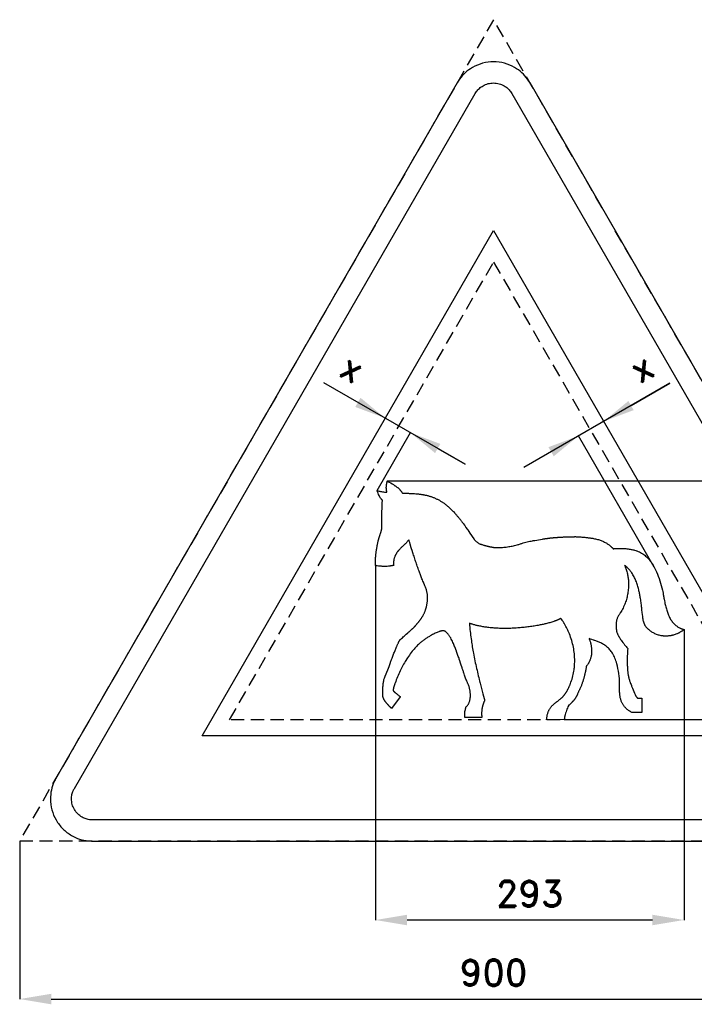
# Model space of a CAD drawing. Header units: millimetres. Extents: x -29 to 951, y -155 to 779.
# Tile 1 of 2: x -29 to 611, y -155 to 779. Entities that reach past the tile are written whole.
import ezdxf

# ---------------------------------------------------------------- set-up
doc = ezdxf.new("R2010")
doc.units = ezdxf.units.MM
doc.header["$LTSCALE"] = 5
doc.linetypes.add('ČÁRKOVANÁX2', pattern=[1.5, 1, -0.5])
doc.layers.add('Kóty', color=2, linetype='Continuous')
doc.layers.add('Značka', color=7, linetype='Continuous')
doc.styles.get("Standard").update_dxf_attribs({"font": 'romand.shx', "height": 25})
doc.dimstyles.get("Standard").update_dxf_attribs({"dimtxt": 25, "dimasz": 30, "dimexe": 0.18, "dimexo": 0.0625, "dimgap": 12.5, "dimtad": 1, "dimdec": 0, "dimzin": 0, "dimdsep": 46, "dimtxsty": 'Standard', "dimcen": 0.09, "dimadec": 0, "dimazin": 0, "dimtfac": 1, "dimtdec": 0, "dimtofl": 0, "dimtmove": 0, "dimatfit": 3, "dimfxl": 1, "dimtolj": 1, "dimtzin": 0, "dimarcsym": 0})

# ---------------------------------------------------------------- blocks, each defined once
blk = doc.blocks.new('*D0')
at = {"layer": 'Defpoints', "color": 0, "transparency": 16777216}
for p in [(308.59, 261.47), (601.56, 200.77), (308.59, -74.94)]:
    blk.add_point(p, dxfattribs=at)
at = {"layer": 'Kóty', "color": 0, "lineweight": -2, "transparency": 16777216}
for p, q in [((308.59, 261.41), (308.59, -75.12)), ((601.56, 200.71), (601.56, -75.12)), ((571.56, -74.94), (338.59, -74.94))]:
    blk.add_line(p, q, dxfattribs=at)
at = {"layer": 'Kóty', "color": 0, "transparency": 16777216}
for points in [[(338.59, -69.94), (338.59, -79.94), (308.59, -74.94)], [(571.56, -69.94), (571.56, -79.94), (601.56, -74.94)]]:
    blk.add_solid(points, dxfattribs=at)
at = {"layer": 'Kóty', "color": 0, "transparency": 16777216, "insert": (455.07, -49.94), "char_height": 25, "attachment_point": 5}
blk.add_mtext('\\A1;293', dxfattribs=at)
blk = doc.blocks.new('*D1')
at = {"layer": 'Defpoints', "color": 0, "transparency": 16777216}
for p in [(-29.28, 0.06), (870.72, 0.06), (870.72, -149.94)]:
    blk.add_point(p, dxfattribs=at)
at = {"layer": 'Kóty', "color": 0, "lineweight": -2, "transparency": 16777216}
for p, q in [((-29.28, 0), (-29.28, -150.12)), ((870.72, 0), (870.72, -150.12)), ((0.72, -149.94), (840.72, -149.94))]:
    blk.add_line(p, q, dxfattribs=at)
at = {"layer": 'Kóty', "color": 0, "transparency": 16777216}
for points in [[(0.72, -144.94), (0.72, -154.94), (-29.28, -149.94)], [(840.72, -144.94), (840.72, -154.94), (870.72, -149.94)]]:
    blk.add_solid(points, dxfattribs=at)
at = {"layer": 'Kóty', "color": 0, "transparency": 16777216, "insert": (420.72, -124.94), "char_height": 25, "attachment_point": 5}
blk.add_mtext('\\A1;900', dxfattribs=at)
blk = doc.blocks.new('*D2')
at = {"layer": 'Defpoints', "color": 0, "transparency": 16777216}
for p in [(319.89, 341.87), (945.72, 341.87), (487.85, 115.2)]:
    blk.add_point(p, dxfattribs=at)
at = {"layer": 'Kóty', "color": 0, "lineweight": -2, "transparency": 16777216}
for p, q in [((319.96, 341.87), (945.9, 341.87)), ((945.72, 145.2), (945.72, 311.87)), ((487.91, 115.2), (945.9, 115.2))]:
    blk.add_line(p, q, dxfattribs=at)
at = {"layer": 'Kóty', "color": 0, "transparency": 16777216}
for points in [[(940.72, 311.87), (950.72, 311.87), (945.72, 341.87)], [(940.72, 145.2), (950.72, 145.2), (945.72, 115.2)]]:
    blk.add_solid(points, dxfattribs=at)
at = {"layer": 'Kóty', "color": 0, "transparency": 16777216, "insert": (920.72, 228.53), "char_height": 25, "attachment_point": 5, "rotation": 90}
blk.add_mtext('\\A1;227', dxfattribs=at)

msp = doc.modelspace()

# ---------------------------------------------------------------- linework, layer by layer
at = {"layer": 'Kóty'}
for p, q in [((393.66, 357.55), (259.5, 435)), ((588.11, 434.56), (449.39, 354.47)), ((551.27, 413.29), (588.11, 434.56)), ((310.06, 332.76), (341.79, 387.7)), ((573.19, 260.04), (501.26, 384.62)), ((367.68, 372.55), (393.66, 357.55))]:
    msp.add_line(p, q, dxfattribs=at)
for points in [[(294.4, 420.63), (289.4, 411.97), (317.88, 401.3)], [(548.77, 417.62), (553.77, 408.96), (525.29, 398.29)], [(370.18, 376.88), (365.18, 368.22), (341.7, 387.55)], [(472.87, 373.8), (477.87, 365.14), (501.35, 384.47)]]:
    msp.add_solid(points, dxfattribs=at)
at = {"layer": 'Značka', "color": 6, "linetype": 'ČÁRKOVANÁX2', "ltscale": 2.5}
for points in [[(870.72, 0.06), (420.72, 779.48), (-29.28, 0.06)], [(169.9, 115), (420.72, 549.42), (671.53, 115)]]:
    msp.add_lwpolyline(points, close=True, dxfattribs=at)
at = {"layer": 'Značka', "color": 5}
for points in [[(836.08, 60), (455.36, 719.42), (454.24, 721.19, 0.010748), (453.08, 722.93, 0.055773), (447.54, 729.17, 0.055979), (440.72, 734.06, 0.069561), (431.09, 738.14, 0.069791), (420.72, 739.42, 0.069502), (410.36, 738.12, 0.067732), (400.72, 734.06, 0.055944), (393.86, 729.2, 0.061133), (388.36, 722.93, 0.012257), (387.19, 721.2), (386.08, 719.42), (5.36, 60, 0.003576), (4.38, 58.15, 0.010722), (3.46, 56.27, 0.055711), (0.83, 48.35, 0.055985), (0, 40, 0.069591), (1.29, 29.62, 0.069767), (5.36, 20, 0.069481), (11.67, 11.68, 0.067775), (20, 5.36, 0.055964), (27.65, 1.85, 0.061097), (35.82, 0.22, 0.01224), (37.91, 0.07, 0.004081), (40, 0), (801.43, 0, 0.003581)], [(321.52, 165.71), (322.81, 169.37), (322.88, 169.57), (322.95, 169.77), (323.24, 170.58), (323.53, 171.39), (323.9, 172.39), (324.28, 173.4), (324.66, 174.4), (325.05, 175.4), (325.43, 176.4), (325.82, 177.41), (326.16, 178.27), (326.5, 179.13), (326.84, 179.99), (327.18, 180.85), (327.53, 181.7), (327.88, 182.56), (328.23, 183.41), (328.6, 184.26), (328.84, 184.81), (329.08, 185.36), (329.32, 185.91), (329.57, 186.46), (329.82, 187.01), (330.07, 187.55), (330.33, 188.1), (330.6, 188.64), (330.69, 188.84), (330.79, 189.03), (330.89, 189.23), (330.99, 189.43), (331.09, 189.62), (331.19, 189.82), (331.27, 189.97), (331.35, 190.13), (331.37, 190.17), (331.39, 190.21), (331.59, 190.58), (331.78, 190.95), (331.99, 191.13), (332.19, 191.3), (333.18, 192.14), (334.17, 192.99), (334.95, 193.67), (335.72, 194.35), (336.75, 195.26), (337.76, 196.18), (339.12, 197.43), (339.18, 197.49), (339.25, 197.55), (339.52, 197.8), (339.79, 198.05), (340.07, 198.3), (340.34, 198.54), (340.41, 198.6), (340.48, 198.67), (343.03, 200.94), (343.15, 201.05), (343.28, 201.17), (343.78, 201.63), (344.28, 202.09), (344.9, 202.69), (345.5, 203.29), (345.74, 203.54), (345.97, 203.79), (346.2, 204.04), (346.44, 204.29), (346.67, 204.55), (346.89, 204.8), (347.12, 205.06), (347.34, 205.32), (347.54, 205.55), (347.74, 205.78), (347.94, 206.01), (348.13, 206.24), (348.32, 206.47), (348.52, 206.7), (348.71, 206.94), (348.9, 207.17), (349.15, 207.48), (349.4, 207.79), (349.64, 208.11), (349.89, 208.42), (350.13, 208.73), (350.37, 209.05), (350.6, 209.37), (350.84, 209.69), (351.08, 210.02), (351.31, 210.34), (351.54, 210.67), (351.77, 211), (352, 211.33), (352.22, 211.66), (352.45, 212), (352.67, 212.33), (352.92, 212.72), (353.17, 213.11), (353.42, 213.5), (353.66, 213.89), (353.89, 214.29), (354.12, 214.69), (354.34, 215.1), (354.55, 215.51), (354.8, 216), (355.04, 216.5), (355.26, 217), (355.47, 217.51), (355.68, 218.03), (355.87, 218.55), (356.05, 219.07), (356.23, 219.59), (356.38, 220.08), (356.52, 220.56), (356.66, 221.05), (356.79, 221.54), (356.91, 222.03), (357.03, 222.52), (357.14, 223.02), (357.24, 223.51), (357.37, 224.17), (357.48, 224.83), (357.59, 225.49), (357.68, 226.16), (357.77, 226.82), (357.84, 227.49), (357.89, 228.16), (357.94, 228.83), (357.98, 229.49), (358.01, 230.16), (358.03, 230.83), (358.03, 231.5), (358.01, 232.16), (357.98, 232.83), (357.92, 233.49), (357.85, 234.16), (357.74, 234.89), (357.62, 235.62), (357.46, 236.34), (357.29, 237.06), (357.09, 237.78), (356.88, 238.49), (356.65, 239.2), (356.41, 239.9), (355.99, 241.04), (355.56, 242.17), (355.2, 243.08), (354.82, 243.97), (354.72, 244.19), (354.62, 244.42), (354.53, 244.64), (354.43, 244.86), (354.04, 245.75), (353.66, 246.64), (353.18, 247.76), (352.72, 248.88), (352.35, 249.79), (351.99, 250.7), (351.64, 251.61), (351.29, 252.53), (350.95, 253.46), (350.62, 254.38), (350.29, 255.3), (349.97, 256.23), (349.56, 257.39), (349.15, 258.55), (348.74, 259.72), (348.33, 260.88), (347.93, 262.04), (347.53, 263.21), (347.13, 264.38), (346.74, 265.54), (346.35, 266.71), (345.97, 267.87), (345.58, 269.04), (345.21, 270.21), (344.83, 271.38), (344.46, 272.55), (344.16, 273.49), (343.86, 274.42), (343.79, 274.66), (343.72, 274.89), (342.62, 278.38), (341.55, 281.86), (341.12, 283.25), (340.7, 284.63), (340.49, 285.32), (340.28, 286.01), (340.05, 285.7), (339.82, 285.39), (339.76, 285.3), (339.69, 285.21), (339.41, 284.85), (339.12, 284.5), (338.75, 284.07), (338.37, 283.65), (337.99, 283.24), (337.59, 282.83), (337.27, 282.51), (336.95, 282.2), (336.86, 282.12), (336.78, 282.04), (334.75, 280.1), (334.65, 280), (334.55, 279.9), (334.14, 279.52), (333.74, 279.13), (333.23, 278.64), (332.73, 278.15), (332.23, 277.64), (331.73, 277.12), (331.24, 276.6), (330.76, 276.06, 0.006607), (330.29, 275.52, 0.00814), (329.84, 274.96, 0.008069), (329.41, 274.39), (328.99, 273.8), (328.62, 273.25, 0.00913), (328.26, 272.69, 0.010117), (327.92, 272.12, 0.009677), (327.61, 271.53, 0.010219), (327.32, 270.93, 0.011696), (327.05, 270.32, 0.011087), (326.81, 269.7), (326.59, 269.07), (326.44, 268.57), (326.3, 268.06), (326.17, 267.55), (326.07, 267.03), (325.98, 266.51), (325.9, 265.99), (325.85, 265.47), (325.81, 264.94), (325.79, 264.68), (325.78, 264.41), (325.77, 264.14), (325.76, 263.87), (325.76, 263.6), (325.77, 263.33), (325.77, 263.06), (325.79, 262.79), (325.79, 262.65), (325.8, 262.51), (325.81, 262.39), (325.82, 262.28), (325.82, 262.25), (325.82, 262.22), (325.87, 261.65), (325.61, 261.59), (325.36, 261.53), (325.28, 261.51), (325.21, 261.49, -0.002944), (324.92, 261.42, -0.002822), (324.63, 261.36, -0.003678), (324.27, 261.28, -0.003598), (323.91, 261.21, -0.003272), (323.54, 261.15, -0.003001), (323.17, 261.09), (322.88, 261.04), (322.59, 261), (322.51, 260.99), (322.44, 260.98), (321.06, 260.81), (319.67, 260.7), (319.58, 260.69), (319.49, 260.69), (319.14, 260.67), (318.8, 260.65), (318.36, 260.64), (317.92, 260.63), (317.49, 260.62), (317.05, 260.62), (316.62, 260.63), (316.18, 260.64), (315.75, 260.65), (315.31, 260.67), (314.88, 260.69), (314.44, 260.72), (314.01, 260.75), (313.57, 260.78), (313.23, 260.82), (312.88, 260.85), (312.79, 260.86), (312.71, 260.87), (311.41, 261.02), (310.12, 261.21), (309.61, 261.29), (309.1, 261.38), (308.84, 261.43), (308.59, 261.47), (308.58, 261.85), (308.57, 262.23), (308.57, 262.33), (308.57, 262.44), (308.56, 262.86), (308.56, 263.28), (308.56, 263.8), (308.56, 264.33), (308.57, 264.85), (308.58, 265.38), (308.59, 265.9), (308.61, 266.43), (308.62, 266.91), (308.65, 267.4), (308.67, 267.88), (308.7, 268.36), (308.73, 268.84), (308.76, 269.33), (308.79, 269.81), (308.83, 270.29), (308.88, 270.89), (308.94, 271.49), (309, 272.08), (309.06, 272.68), (309.13, 273.28), (309.2, 273.87), (309.28, 274.47), (309.36, 275.06), (309.45, 275.66), (309.54, 276.26), (309.63, 276.86), (309.73, 277.46), (309.83, 278.06), (309.93, 278.66), (310.04, 279.25), (310.15, 279.85), (310.28, 280.59), (310.42, 281.33), (310.56, 282.07), (310.72, 282.8), (310.87, 283.54), (311.04, 284.27), (311.21, 285), (311.39, 285.73), (311.47, 286.02), (311.54, 286.3), (311.62, 286.59), (311.7, 286.87), (311.78, 287.15), (311.86, 287.44), (311.95, 287.72), (312.04, 288), (312.12, 288.24), (312.19, 288.47), (312.26, 288.66), (312.32, 288.85), (312.34, 288.89), (312.35, 288.94), (312.68, 289.88), (313.1, 291.07), (313.51, 292.26), (313.53, 292.32), (313.55, 292.38), (313.63, 292.61), (313.7, 292.85), (313.8, 293.14), (313.89, 293.44), (313.97, 293.74), (314.05, 294.03), (314.13, 294.33), (314.21, 294.63), (314.29, 294.97), (314.36, 295.32), (314.42, 295.66), (314.48, 296), (314.53, 296.35), (314.58, 296.69), (314.61, 297.04), (314.64, 297.39, 0.006458), (314.68, 298.06, 0.007503), (314.71, 298.72), (314.71, 299.26), (314.7, 299.79), (314.7, 299.92), (314.7, 300.06), (314.69, 300.19), (314.69, 300.32), (314.67, 300.86), (314.65, 301.39), (314.63, 302.06), (314.61, 302.73), (314.6, 303.25), (314.59, 303.76), (314.59, 304.28), (314.6, 304.8), (314.6, 305.31), (314.61, 305.83), (314.62, 306.24), (314.63, 306.65), (314.63, 306.76), (314.63, 306.86), (314.64, 306.99), (314.64, 307.11), (314.65, 307.62), (314.66, 308.13), (314.66, 308.64), (314.67, 309.15), (314.67, 309.28), (314.68, 309.4), (314.68, 309.53), (314.68, 309.66), (314.69, 310.17), (314.7, 310.67), (314.71, 311.31), (314.72, 311.95), (314.74, 312.59), (314.76, 313.23), (314.77, 313.87), (314.79, 314.51), (314.81, 315.15), (314.83, 315.79), (314.86, 316.43), (314.88, 317.07), (314.9, 317.57), (314.92, 318.06), (314.94, 318.55), (314.96, 319.05), (314.98, 319.54), (315, 320.03), (315.01, 320.43), (315.03, 320.82), (315.03, 320.92), (315.04, 321.02), (315.07, 321.83), (315.11, 322.64), (315.13, 323.04), (315.15, 323.45), (315.05, 323.55), (314.95, 323.64), (314.92, 323.67), (314.89, 323.69), (314.77, 323.81), (314.66, 323.92), (314.55, 324.04), (314.44, 324.15), (314.41, 324.18), (314.39, 324.21), (313.87, 324.83), (313.4, 325.48), (312.96, 326.15), (312.93, 326.2), (312.9, 326.24), (312.79, 326.42), (312.68, 326.61), (312.55, 326.84), (312.42, 327.07), (312.29, 327.3), (312.17, 327.54), (312.07, 327.73), (311.98, 327.92), (311.95, 327.97), (311.93, 328.01), (311.45, 329.03), (311, 330.06), (310.68, 330.86), (310.36, 331.66), (310.24, 331.99), (310.12, 332.32), (310.06, 332.48), (310, 332.65), (310.15, 332.61), (310.3, 332.57), (311.13, 332.37), (311.95, 332.16), (312.68, 331.97), (313.41, 331.79), (314.31, 331.59), (315.21, 331.42), (316.13, 331.29), (317.06, 331.21), (317.79, 331.18), (318.53, 331.18), (318.84, 331.19), (319.15, 331.2), (319.31, 331.21), (319.47, 331.22), (319.43, 331.38), (319.38, 331.53), (319.37, 331.57), (319.36, 331.62), (319.31, 331.79), (319.27, 331.96), (319.21, 332.18), (319.17, 332.4), (319.12, 332.62), (319.09, 332.84), (319.05, 333.06), (319.02, 333.28), (318.99, 333.49), (318.97, 333.7), (318.95, 333.91), (318.93, 334.12), (318.92, 334.33), (318.9, 334.55), (318.9, 334.76), (318.89, 334.97), (318.89, 335.24), (318.89, 335.5), (318.89, 335.77), (318.9, 336.04), (318.91, 336.31), (318.93, 336.58), (318.95, 336.84), (318.98, 337.11), (319, 337.38), (319.04, 337.65), (319.07, 337.93), (319.11, 338.2), (319.15, 338.47), (319.19, 338.74), (319.24, 339.01), (319.29, 339.27), (319.33, 339.48), (319.37, 339.68), (319.41, 339.89), (319.46, 340.09), (319.5, 340.29), (319.55, 340.5), (319.59, 340.66), (319.62, 340.82), (319.63, 340.86), (319.64, 340.9), (319.72, 341.22), (319.81, 341.55), (319.85, 341.71), (319.89, 341.87), (320.12, 341.71), (320.35, 341.54), (321.67, 340.64), (323.01, 339.8), (324.28, 339.02), (325.55, 338.25), (327.1, 337.26), (327.18, 337.21), (327.25, 337.16), (327.56, 336.96), (327.86, 336.75), (328.24, 336.49), (328.61, 336.22), (328.98, 335.94), (329.34, 335.66), (329.7, 335.38), (330.05, 335.08), (330.4, 334.78), (330.74, 334.47), (331.07, 334.15), (331.39, 333.82), (331.63, 333.56), (331.87, 333.3), (332.11, 333.03), (332.33, 332.76), (332.55, 332.48), (332.77, 332.19), (332.93, 331.96), (333.1, 331.73), (333.14, 331.67), (333.17, 331.61), (333.5, 331.11), (333.8, 330.6), (333.94, 330.33), (334.09, 330.06), (335.41, 330.06), (336.73, 330.06), (336.95, 330.05), (337.18, 330.05), (338.07, 330.04), (338.97, 330.02), (340.09, 330, -0.002101), (341.21, 329.96, -0.002319), (342.33, 329.92, -0.002646), (343.44, 329.86, -0.002512), (344.56, 329.79), (345.68, 329.71), (346.77, 329.63, -0.00309), (347.85, 329.54, -0.003547), (348.94, 329.43, -0.003577), (350.02, 329.3, -0.003953), (351.1, 329.16, -0.004611), (352.18, 329.01, -0.004445), (353.26, 328.83, -0.003492), (354.33, 328.64, -0.004548), (355.63, 328.39, -0.006471), (356.93, 328.11, -0.007259), (358.22, 327.8, -0.006919), (359.5, 327.45, -0.007286), (360.77, 327.06, -0.008252), (362.03, 326.64, -0.008001), (363.28, 326.19, -0.006596), (364.51, 325.69, -0.006653), (365.73, 325.17, -0.008295), (366.93, 324.61, -0.008673), (368.11, 324.01, -0.007863), (369.28, 323.38, -0.007718), (370.42, 322.71, -0.00829), (371.55, 322.01, -0.007561), (372.65, 321.27, -0.005561), (373.73, 320.51, -0.006841), (375.1, 319.5, -0.00872), (376.43, 318.44, -0.008956), (377.74, 317.35, -0.007496), (379, 316.21, -0.006922), (380.24, 315.04, -0.007213), (381.44, 313.83, -0.00601), (382.61, 312.6), (383.76, 311.34, -0.004139), (385.46, 309.44, -0.006696), (387.11, 307.5, -0.007148), (388.72, 305.52, -0.005498), (390.27, 303.5, -0.00426), (391.79, 301.46), (393.28, 299.39), (394.45, 297.72), (395.6, 296.04), (395.89, 295.62), (396.17, 295.2), (397.13, 293.77), (398.09, 292.34), (401.94, 286.72), (402.18, 286.39), (402.42, 286.07, 0.03153), (403.48, 284.88, 0.030577), (404.68, 283.82, 0.031639), (405.99, 282.89, 0.034981), (407.41, 282.15), (407.78, 281.99), (408.15, 281.84), (408.3, 281.78), (408.46, 281.73), (408.52, 281.71), (408.59, 281.68), (408.85, 281.59), (409.11, 281.5), (409.37, 281.41), (409.64, 281.33), (409.7, 281.31), (409.77, 281.28), (411.1, 280.88), (411.17, 280.85), (411.25, 280.83), (411.56, 280.74), (411.87, 280.65), (412.26, 280.54), (412.64, 280.43), (413.03, 280.33), (413.42, 280.22), (413.81, 280.12), (414.2, 280.02), (414.63, 279.92), (415.05, 279.81), (415.47, 279.71), (415.9, 279.61), (416.32, 279.52), (416.75, 279.43), (417.18, 279.34), (417.61, 279.26), (417.95, 279.19), (418.29, 279.12), (418.63, 279.06), (418.98, 279), (419.32, 278.94), (419.66, 278.89), (420.01, 278.84), (420.35, 278.79), (420.7, 278.74), (421.05, 278.69), (421.39, 278.65), (421.74, 278.61), (422.09, 278.58), (422.44, 278.55), (422.71, 278.53), (422.99, 278.51), (423.06, 278.51), (423.13, 278.51), (423.36, 278.49), (423.59, 278.49), (424.75, 278.5, 0.003306), (425.9, 278.52, 0.017238), (430.51, 278.79, 0.016646), (435.09, 279.38, 0.01727), (439.63, 280.24, 0.019137), (444.09, 281.42, 0.003764), (445.19, 281.75), (446.29, 282.1), (446.92, 282.3), (447.55, 282.49, -0.007146), (450.09, 283.21, -0.006891), (452.65, 283.86, -0.007143), (455.22, 284.44, -0.007923), (457.81, 284.95), (458.46, 285.07), (459.11, 285.18), (459.54, 285.26), (459.97, 285.33), (461.7, 285.63), (463.43, 285.93), (465.16, 286.22), (466.89, 286.51), (467.32, 286.58), (467.75, 286.65), (468.16, 286.72), (468.58, 286.79), (468.69, 286.81), (468.81, 286.83), (469.29, 286.91), (469.76, 286.98, -0.00165), (470.36, 287.07, -0.001391), (470.95, 287.15, -0.001276), (471.55, 287.24, -0.001441), (472.15, 287.32, -0.001226), (472.74, 287.39, -0.000975), (473.34, 287.46, -0.000834), (473.92, 287.53, -0.001041), (474.51, 287.6, -0.001093), (475.09, 287.67, -0.00099), (475.67, 287.73, -0.001041), (476.25, 287.79, -0.001145), (476.84, 287.85, -0.000938), (477.42, 287.9, -0.000731), (478, 287.96, -0.000884), (478.76, 288.02, -0.001247), (479.52, 288.09, -0.001327), (480.28, 288.15, -0.001124), (481.04, 288.2, -0.001084), (481.8, 288.26, -0.001124), (482.56, 288.31), (483.32, 288.36), (484.08, 288.4), (484.88, 288.45), (485.68, 288.49), (486.48, 288.53), (487.28, 288.57), (488.07, 288.6), (488.87, 288.63), (489.67, 288.66), (490.47, 288.69), (491.09, 288.71), (491.72, 288.73), (492.34, 288.75), (492.97, 288.77), (493.59, 288.78), (494.22, 288.8), (494.72, 288.81), (495.22, 288.82), (495.34, 288.82), (495.47, 288.82), (496.49, 288.84), (497.52, 288.86), (498.04, 288.87), (498.56, 288.88), (499.26, 288.83), (499.96, 288.79), (500.15, 288.78), (500.33, 288.77), (501.09, 288.73), (501.84, 288.68), (502.78, 288.62), (503.72, 288.55), (504.66, 288.48), (505.6, 288.41), (506.53, 288.33), (507.47, 288.25), (508.28, 288.17), (509.09, 288.09), (509.9, 288.01), (510.7, 287.91), (511.51, 287.81), (512.31, 287.7), (513.11, 287.58), (513.92, 287.46), (514.83, 287.31), (515.75, 287.14), (516.66, 286.96), (517.57, 286.76), (518.48, 286.54), (519.38, 286.31), (520.27, 286.05), (521.16, 285.77), (522, 285.49), (522.83, 285.2), (523.65, 284.88), (524.46, 284.54), (525.26, 284.17), (526.04, 283.78), (526.82, 283.36), (527.58, 282.93), (528.15, 282.58), (528.71, 282.22), (529.27, 281.85), (529.81, 281.47), (530.34, 281.07), (530.87, 280.66), (531.38, 280.23), (531.88, 279.79), (532.09, 279.61), (532.3, 279.42), (532.5, 279.23), (532.71, 279.04), (532.91, 278.85), (533.1, 278.65), (533.26, 278.5), (533.42, 278.34), (533.45, 278.3), (533.49, 278.26), (533.89, 277.84), (534.27, 277.42), (534.34, 277.43), (534.41, 277.43), (534.69, 277.45), (534.97, 277.47), (535.33, 277.5), (535.68, 277.52), (536.03, 277.55), (536.38, 277.57), (536.73, 277.59), (537.08, 277.61, -0.002959), (538.42, 277.68, -0.005461), (539.76, 277.72, -0.006368), (541.1, 277.74, -0.005707), (542.44, 277.72, -0.005779), (543.78, 277.68, -0.006516), (545.12, 277.6, -0.006454), (546.46, 277.5, -0.005601), (547.8, 277.36), (548.66, 277.25), (549.52, 277.13), (550.38, 276.99), (551.23, 276.84), (552.09, 276.67), (552.93, 276.47), (553.78, 276.25), (554.61, 276.02), (555.77, 275.66, -0.010637), (556.91, 275.27, -0.011826), (558.04, 274.83), (559.15, 274.33), (560.23, 273.8), (561.29, 273.21), (562.32, 272.57), (563.32, 271.89), (564.25, 271.21), (565.15, 270.48), (566.02, 269.72), (566.85, 268.92), (567.66, 268.09), (568.42, 267.23), (569.15, 266.33), (569.85, 265.42), (570.68, 264.26), (571.46, 263.07), (572.2, 261.86), (572.89, 260.62), (573.55, 259.36), (574.17, 258.08), (574.77, 256.78), (575.34, 255.48), (576.24, 253.37), (577.1, 251.25), (577.9, 249.11), (578.65, 246.94), (579.34, 244.77), (579.96, 242.57), (580.53, 240.36), (581.04, 238.14), (581.35, 236.7), (581.63, 235.26), (581.85, 234.1), (582.07, 232.95), (582.12, 232.66), (582.17, 232.37), (582.22, 232.08), (582.27, 231.79), (582.48, 230.63), (582.69, 229.48), (582.97, 228.03), (583.26, 226.59), (583.48, 225.53), (583.72, 224.48), (583.96, 223.43), (584.23, 222.38), (584.51, 221.33), (584.8, 220.29), (585.12, 219.26), (585.44, 218.23), (585.78, 217.21), (586.14, 216.2), (586.52, 215.2), (586.93, 214.21), (587.37, 213.23), (587.84, 212.27), (588.35, 211.33), (588.89, 210.41), (589.36, 209.65), (589.86, 208.91), (590.38, 208.19), (590.93, 207.49), (591.51, 206.82), (592.12, 206.17), (592.76, 205.56), (593.43, 204.97), (593.94, 204.55), (594.46, 204.15), (594.99, 203.77), (595.54, 203.4), (596.1, 203.06), (596.67, 202.73), (597.25, 202.43), (597.84, 202.14), (598.14, 202), (598.43, 201.87), (598.73, 201.74), (599.03, 201.61), (599.34, 201.5), (599.64, 201.38), (599.89, 201.29), (600.13, 201.21), (600.19, 201.19), (600.25, 201.17), (600.9, 200.96), (601.56, 200.77), (601.26, 200.51), (600.97, 200.26), (600.91, 200.21), (600.84, 200.16), (600.59, 199.95), (600.34, 199.75), (600.01, 199.51), (599.68, 199.28), (599.35, 199.05), (599.01, 198.84), (598.67, 198.62), (598.32, 198.41), (597.88, 198.16), (597.44, 197.91), (596.99, 197.67), (596.54, 197.44), (596.08, 197.22), (595.62, 197), (595.15, 196.8), (594.68, 196.6), (593.89, 196.28), (593.09, 195.99), (592.28, 195.72), (591.46, 195.48), (590.63, 195.26, -0.009112), (589.8, 195.07, -0.008463), (588.96, 194.91, -0.006256), (588.12, 194.78, -0.006926), (587.2, 194.65, -0.009529), (586.27, 194.55, -0.010492), (585.35, 194.49, -0.009776), (584.42, 194.46, -0.010037), (583.49, 194.47, -0.011204), (582.56, 194.52, -0.010528), (581.64, 194.6, -0.00797), (580.71, 194.72), (579.83, 194.86), (578.95, 195.03), (578.08, 195.23), (577.21, 195.48), (576.36, 195.75), (575.52, 196.07), (574.7, 196.41), (573.88, 196.79), (573.15, 197.15), (572.44, 197.54), (571.73, 197.95), (571.05, 198.38), (570.37, 198.84), (569.72, 199.32), (569.07, 199.82), (568.45, 200.34), (568.13, 200.61), (567.82, 200.89), (567.51, 201.17), (567.21, 201.45), (566.91, 201.74), (566.61, 202.03), (566.38, 202.27), (566.15, 202.51), (566.09, 202.57), (566.03, 202.63), (565.44, 203.28), (564.86, 203.95), (564.75, 204.17), (564.64, 204.39), (564.61, 204.46), (564.58, 204.52), (564.47, 204.78), (564.35, 205.03), (564.22, 205.36), (564.09, 205.69), (563.96, 206.01), (563.84, 206.35), (563.73, 206.68), (563.62, 207.02), (563.52, 207.34), (563.43, 207.66), (563.35, 207.92), (563.28, 208.18), (563.26, 208.25), (563.25, 208.31), (562.93, 209.63), (562.91, 209.72), (562.89, 209.8), (562.82, 210.15), (562.75, 210.5), (562.69, 210.84), (562.62, 211.19), (562.61, 211.28), (562.59, 211.36), (562.32, 213.11), (562.08, 214.98), (561.88, 216.85), (561.62, 219.28), (561.37, 221.71), (561.34, 221.95), (561.31, 222.19), (561.21, 223.14), (561.1, 224.09), (560.95, 225.28), (560.79, 226.47), (560.63, 227.66), (560.46, 228.84), (560.27, 230.03), (560.08, 231.21), (559.92, 232.12), (559.76, 233.03), (559.59, 233.94), (559.41, 234.85), (559.23, 235.76), (559.03, 236.66), (558.82, 237.56), (558.6, 238.46), (558.33, 239.54), (558.05, 240.61), (557.74, 241.67), (557.42, 242.73), (557.07, 243.79), (556.71, 244.83), (556.32, 245.87), (555.91, 246.9), (555.5, 247.88), (555.07, 248.86), (554.61, 249.82), (554.13, 250.77), (553.62, 251.71), (553.09, 252.63), (552.52, 253.54), (551.94, 254.43), (551.48, 255.08), (551.02, 255.72), (550.54, 256.36), (550.04, 256.98), (549.53, 257.59), (549, 258.18), (548.46, 258.76), (547.91, 259.33), (547.68, 259.56), (547.45, 259.79), (547.21, 260.01), (546.98, 260.23), (546.74, 260.45), (546.5, 260.67), (546.3, 260.84), (546.11, 261.01), (546.06, 261.05), (546.01, 261.09), (545.5, 261.51), (544.99, 261.93), (545.3, 261.26), (545.6, 260.58), (545.68, 260.39), (545.77, 260.2), (546.09, 259.43), (546.39, 258.65), (546.74, 257.67), (547.05, 256.68), (547.34, 255.67), (547.6, 254.66), (547.83, 253.64), (548.03, 252.62), (548.21, 251.65), (548.37, 250.67), (548.51, 249.7), (548.63, 248.72), (548.72, 247.74), (548.79, 246.76), (548.84, 245.77), (548.87, 244.79), (548.89, 243.57), (548.88, 242.34), (548.83, 241.12), (548.76, 239.9), (548.65, 238.68), (548.52, 237.46), (548.35, 236.25), (548.16, 235.03), (547.96, 233.86), (547.73, 232.7), (547.48, 231.54), (547.19, 230.38), (546.88, 229.24), (546.54, 228.11), (546.16, 226.99), (545.75, 225.87), (545.28, 224.65), (544.77, 223.45), (544.23, 222.25), (543.65, 221.08), (543.03, 219.92), (542.39, 218.77), (541.86, 217.86), (541.31, 216.96), (541.17, 216.74), (541.03, 216.51), (540.95, 216.39), (540.87, 216.27), (540.55, 215.77), (540.24, 215.27), (539.84, 214.64), (539.46, 214.01), (539.1, 213.38), (538.76, 212.73), (538.45, 212.07), (538.17, 211.39), (537.95, 210.8), (537.76, 210.2), (537.59, 209.59), (537.46, 208.98), (537.34, 208.36), (537.25, 207.73), (537.17, 207.1), (537.12, 206.47), (537.08, 205.82), (537.05, 205.16), (537.04, 204.51), (537.04, 203.85), (537.07, 203.19), (537.11, 202.54), (537.17, 201.89), (537.24, 201.23), (537.31, 200.67), (537.39, 200.11), (537.49, 199.55), (537.6, 198.99), (537.73, 198.44), (537.89, 197.9), (538.07, 197.36), (538.27, 196.83), (538.44, 196.43), (538.62, 196.02), (538.82, 195.63), (539.03, 195.24), (539.24, 194.85), (539.46, 194.47), (539.65, 194.16), (539.83, 193.86), (539.88, 193.78), (539.92, 193.71), (540.64, 192.55), (541.38, 191.41), (541.99, 190.5), (542.62, 189.61), (543.43, 188.5), (544.27, 187.4), (545.12, 186.33), (545.99, 185.27), (546.65, 184.49), (547.32, 183.72), (547.59, 183.42), (547.86, 183.12), (547.99, 182.97), (548.13, 182.82), (548.09, 182.2), (548.05, 181.57), (547.87, 178.19), (547.74, 174.82), (547.68, 171.91), (547.67, 168.99), (547.67, 168.83), (547.68, 168.66), (547.69, 168), (547.7, 167.35), (547.72, 166.52), (547.75, 165.7), (547.79, 164.88), (547.84, 164.05), (547.89, 163.23), (547.96, 162.41), (548.02, 161.68), (548.09, 160.95), (548.17, 160.22), (548.26, 159.49), (548.36, 158.76), (548.47, 158.03), (548.6, 157.31), (548.74, 156.59), (548.89, 155.82), (549.06, 155.05), (549.25, 154.29), (549.46, 153.54), (549.68, 152.79), (549.92, 152.04), (550.12, 151.45), (550.33, 150.86), (550.38, 150.71), (550.44, 150.56), (550.84, 149.51), (551.25, 148.47), (551.56, 147.66), (551.86, 146.86), (552.51, 145.19), (553.17, 143.52), (553.83, 141.92), (554.53, 140.33), (555.19, 138.97), (555.9, 137.63), (556.38, 136.81), (556.41, 136.77), (556.43, 136.73), (556.54, 136.57), (556.66, 136.42), (556.78, 136.27), (556.91, 136.13), (556.94, 136.1), (556.97, 136.06), (557.13, 135.92), (557.3, 135.79), (557.43, 135.72), (557.57, 135.67), (557.59, 135.66), (557.6, 135.65), (557.67, 135.63), (557.73, 135.62), (557.81, 135.6), (557.89, 135.58), (557.97, 135.56), (558.05, 135.55), (558.13, 135.54), (558.21, 135.53), (558.33, 135.52), (558.45, 135.51), (558.57, 135.51), (558.69, 135.5), (558.81, 135.5), (558.93, 135.5), (559.04, 135.51), (559.16, 135.51), (559.3, 135.51), (559.43, 135.52), (559.54, 135.52), (559.64, 135.53), (559.67, 135.53), (559.7, 135.53), (559.72, 135.53), (559.75, 135.53), (559.86, 135.54), (559.96, 135.54), (560.1, 135.55), (560.23, 135.55), (560.33, 135.55), (560.44, 135.56), (560.54, 135.56), (560.65, 135.56), (560.75, 135.56), (560.86, 135.56), (560.94, 135.56), (561.03, 135.56), (561.05, 135.56), (561.07, 135.56), (561.24, 135.56), (561.41, 135.55), (561.49, 135.55), (561.58, 135.54), (561.58, 135.34), (561.58, 135.13), (561.57, 133.98), (561.56, 132.83), (561.54, 131.76), (561.51, 130.69), (561.48, 129.35), (561.45, 128.01), (561.42, 126.67), (561.4, 125.33), (561.38, 124.32), (561.37, 123.31), (561.37, 122.9), (561.37, 122.5), (561.37, 122.29), (561.37, 122.09), (561.25, 122.09), (561.12, 122.09), (560.41, 122.09), (559.7, 122.1), (559, 122.11), (558.29, 122.12), (557.36, 122.13), (556.43, 122.14), (555.45, 122.14), (555.4, 122.14), (555.35, 122.14), (555.16, 122.14), (554.96, 122.14), (554.76, 122.14), (554.57, 122.14), (554.52, 122.14), (554.47, 122.14), (553.7, 122.14), (553.66, 122.14), (553.63, 122.14), (553.47, 122.13), (553.32, 122.13), (553.16, 122.13), (553.01, 122.13), (552.97, 122.13), (552.93, 122.13), (552.62, 122.12), (552.31, 122.11), (552.15, 122.11), (551.99, 122.11), (551.48, 122.39), (550.98, 122.67), (550.84, 122.75), (550.7, 122.83), (550.15, 123.16), (549.61, 123.51), (548.94, 123.97), (548.29, 124.45), (547.66, 124.95), (547.05, 125.48), (546.46, 126.03), (545.89, 126.61), (545.49, 127.04), (545.1, 127.48), (544.72, 127.94), (544.37, 128.41), (544.02, 128.89), (543.7, 129.38), (543.39, 129.89), (543.1, 130.4), (542.8, 130.97), (542.52, 131.55), (542.26, 132.14), (542.02, 132.74), (541.8, 133.35), (541.61, 133.96), (541.43, 134.58), (541.27, 135.2), (541.09, 135.94), (540.93, 136.69), (540.8, 137.44), (540.69, 138.19), (540.6, 138.95), (540.52, 139.7), (540.47, 140.46), (540.43, 141.22), (540.39, 142.25), (540.37, 143.27), (540.37, 144.09), (540.37, 144.91), (540.38, 145.11), (540.38, 145.32), (540.38, 145.52), (540.39, 145.73), (540.4, 146.54), (540.41, 147.36), (540.41, 148.39), (540.41, 149.41), (540.37, 151.8), (540.26, 154.19), (540.04, 156.57), (539.73, 158.95), (539.34, 161.32), (538.87, 163.67), (538.32, 166.01), (537.7, 168.33), (537.33, 169.62), (536.93, 170.9), (536.5, 172.18), (536.03, 173.43), (535.52, 174.67), (534.96, 175.88), (534.34, 177.06), (533.67, 178.22), (533.12, 179.1), (532.53, 179.95), (531.91, 180.78), (531.24, 181.58), (530.55, 182.35), (529.82, 183.09), (529.05, 183.79), (528.25, 184.46), (527.5, 185.05), (526.72, 185.61), (525.92, 186.13), (525.1, 186.63), (524.27, 187.1), (523.42, 187.54), (522.55, 187.96), (521.68, 188.35), (520.92, 188.69), (520.15, 189.01), (519.38, 189.32), (518.6, 189.62), (517.82, 189.91), (517.04, 190.2), (516.41, 190.42), (515.79, 190.64), (515.63, 190.7), (515.47, 190.75), (514.15, 191.22), (512.84, 191.68), (512.16, 191.92), (511.49, 192.16), (511.66, 191.69), (511.83, 191.21), (511.88, 191.08), (511.92, 190.96), (512.1, 190.44), (512.26, 189.93), (512.46, 189.28), (512.65, 188.63), (512.82, 187.97), (512.98, 187.31), (513.12, 186.65), (513.26, 185.99), (513.37, 185.41), (513.47, 184.83), (513.55, 184.25), (513.63, 183.67), (513.7, 183.08), (513.75, 182.5), (513.79, 181.91), (513.82, 181.33), (513.84, 180.65), (513.85, 179.97), (513.84, 179.29), (513.81, 178.61), (513.76, 177.93), (513.69, 177.26), (513.59, 176.59), (513.48, 175.91), (513.37, 175.29), (513.23, 174.66), (513.08, 174.05), (512.91, 173.43), (512.72, 172.82), (512.51, 172.22), (512.27, 171.63), (512.02, 171.04), (511.83, 170.62), (511.63, 170.2), (511.42, 169.78), (511.2, 169.37), (510.97, 168.97), (510.72, 168.57), (510.53, 168.26), (510.32, 167.95), (510.27, 167.87), (510.21, 167.8), (509.78, 167.19), (509.32, 166.6), (509.08, 166.32), (508.84, 166.03), (508.77, 165.61), (508.71, 165.19), (508.69, 165.08), (508.67, 164.96), (508.6, 164.49), (508.52, 164.03), (508.42, 163.44), (508.32, 162.86), (508.21, 162.28), (508.09, 161.7), (508, 161.23), (507.9, 160.77), (507.88, 160.66), (507.85, 160.54), (507.38, 158.42), (507.35, 158.31), (507.33, 158.2), (507.23, 157.78), (507.12, 157.36), (506.99, 156.83), (506.85, 156.31), (506.68, 155.67), (506.5, 155.03), (506.32, 154.4), (506.13, 153.77), (505.94, 153.13), (505.75, 152.5), (505.55, 151.87), (505.34, 151.24), (505.14, 150.64), (504.94, 150.03), (504.73, 149.43), (504.52, 148.83), (504.3, 148.23), (504.07, 147.64), (503.83, 147.05), (503.59, 146.46), (503.3, 145.79), (503, 145.12), (502.76, 144.58), (502.51, 144.05), (502.45, 143.92), (502.38, 143.79), (502.32, 143.66), (502.26, 143.52), (502.01, 142.99), (501.77, 142.46), (501.53, 141.92), (501.3, 141.39), (501.24, 141.25), (501.18, 141.12), (500.56, 139.6), (500.53, 139.53), (500.5, 139.45), (500.37, 139.15), (500.24, 138.85), (500.07, 138.48), (499.9, 138.11), (499.76, 137.83), (499.61, 137.55), (499.46, 137.28), (499.31, 137), (499.15, 136.73), (498.98, 136.47), (498.81, 136.2), (498.64, 135.94), (498.43, 135.62), (498.22, 135.3), (498, 134.99), (497.77, 134.67), (497.54, 134.37), (497.31, 134.06), (497.07, 133.76), (496.82, 133.47), (496.58, 133.18), (496.33, 132.89), (496.08, 132.6), (495.83, 132.32), (495.57, 132.05), (495.3, 131.77), (495.09, 131.55), (494.88, 131.34), (494.82, 131.29), (494.77, 131.23), (493.94, 130.45), (493.09, 129.68), (492.74, 129.39), (492.39, 129.09), (492.21, 128.94), (492.03, 128.8), (491.94, 128.6), (491.86, 128.4), (491.36, 127.27), (490.88, 126.14), (490.44, 125.09), (490.03, 124.03), (489.54, 122.7), (489.1, 121.36), (488.7, 120), (488.68, 119.93), (488.67, 119.86), (488.6, 119.59), (488.53, 119.31), (488.45, 118.97), (488.37, 118.62), (488.29, 118.25), (488.22, 117.88), (488.15, 117.51), (488.09, 117.13), (488.03, 116.76), (487.98, 116.39), (487.94, 116.09), (487.91, 115.78), (487.9, 115.71), (487.89, 115.63), (487.87, 115.41), (487.85, 115.2), (471.04, 115), (471.1, 115.6), (471.16, 116.2), (471.18, 116.34), (471.2, 116.48), (471.27, 117.05), (471.35, 117.61), (471.47, 118.32), (471.6, 119.02), (471.75, 119.72), (471.93, 120.41), (472.12, 121.1), (472.33, 121.79), (472.5, 122.28), (472.68, 122.77), (472.87, 123.25), (473.07, 123.73), (473.29, 124.2), (473.53, 124.66), (473.78, 125.12), (474.05, 125.56), (474.35, 126.03), (474.67, 126.49), (475.01, 126.94), (475.36, 127.37), (475.73, 127.79), (476.11, 128.2), (476.5, 128.6), (476.91, 128.99), (477.32, 129.37), (477.75, 129.74), (478.18, 130.1), (478.61, 130.45), (479.05, 130.8), (479.5, 131.15), (479.85, 131.42), (480.21, 131.69), (480.3, 131.76), (480.39, 131.83), (480.51, 131.92), (480.64, 132.02), (481.13, 132.4), (481.62, 132.78), (482.23, 133.25), (482.83, 133.74), (483.43, 134.23), (484.01, 134.74), (484.59, 135.25), (485.16, 135.77), (485.47, 136.07), (485.78, 136.37), (486.09, 136.67), (486.39, 136.98), (486.68, 137.29), (486.97, 137.61), (487.26, 137.93), (487.54, 138.26), (487.74, 138.51), (487.95, 138.76), (488.16, 139.02), (488.35, 139.27), (488.55, 139.54), (488.74, 139.8), (488.93, 140.07), (489.12, 140.33), (489.35, 140.66), (489.57, 140.99), (489.78, 141.33), (489.99, 141.66), (490.2, 142), (490.4, 142.35), (490.6, 142.69), (490.8, 143.04), (490.98, 143.39), (491.17, 143.74), (491.32, 144.02), (491.46, 144.3), (491.5, 144.37), (491.53, 144.44), (492.21, 145.87), (492.25, 145.96), (492.29, 146.05), (492.45, 146.4), (492.61, 146.75), (492.8, 147.19), (492.99, 147.64), (493.18, 148.08), (493.36, 148.53), (493.54, 148.98), (493.72, 149.43), (494.25, 150.85), (494.76, 152.28), (495.22, 153.73), (495.64, 155.19), (496.02, 156.66), (496.37, 158.14), (496.67, 159.63), (496.94, 161.12), (497.13, 162.36), (497.3, 163.6), (497.45, 164.84), (497.56, 166.09), (497.65, 167.34), (497.71, 168.59), (497.75, 169.84), (497.76, 171.09), (497.75, 172.7), (497.7, 174.31), (497.61, 175.93), (497.48, 177.53), (497.3, 179.14), (497.08, 180.74), (496.83, 182.33), (496.53, 183.92), (496.2, 185.56), (495.83, 187.19), (495.42, 188.81), (494.96, 190.42), (494.46, 192.01), (493.92, 193.59), (493.34, 195.16), (492.72, 196.71), (492.23, 197.91), (491.71, 199.1), (491.17, 200.28), (490.6, 201.45), (490.01, 202.61), (489.41, 203.75), (488.78, 204.89), (488.13, 206.01), (487.85, 206.46), (487.58, 206.92), (487.3, 207.37), (487.02, 207.82), (486.74, 208.27), (486.45, 208.72), (486.21, 209.07), (485.98, 209.42), (485.92, 209.51), (485.86, 209.6), (485.25, 210.48), (484.64, 211.36), (484.2, 211.09), (484.18, 211.08), (484.16, 211.06), (484.07, 211.01), (483.99, 210.96), (483.88, 210.89), (483.77, 210.83), (483.54, 210.7), (483.31, 210.57), (483.07, 210.45), (482.84, 210.34), (482.6, 210.22), (482.36, 210.11), (482.12, 210.01), (481.88, 209.9), (481.38, 209.69), (480.88, 209.48), (480.37, 209.28), (479.86, 209.09), (479.35, 208.9), (478.84, 208.72), (478.33, 208.54), (477.81, 208.37, -0.004339), (476, 207.78, -0.006503), (474.17, 207.22, -0.006806), (472.33, 206.72, -0.005271), (470.48, 206.25, -0.004466), (468.62, 205.82, -0.004367), (466.75, 205.42, -0.003637), (464.87, 205.05, -0.002261), (463, 204.7, -0.002546), (460.59, 204.27, -0.00361), (458.18, 203.87, -0.003959), (455.76, 203.51, -0.003592), (453.34, 203.18, -0.003649), (450.92, 202.88, -0.004102), (448.49, 202.62, -0.003784), (446.06, 202.4, -0.002683), (443.62, 202.21, -0.003037), (440.96, 202.02, -0.004467), (438.3, 201.88, -0.005025), (435.63, 201.78, -0.004707), (432.96, 201.73, -0.004911), (430.29, 201.73, -0.005622), (427.63, 201.79, -0.005333), (424.96, 201.9, -0.00402), (422.3, 202.06, -0.003137), (420.32, 202.2, -0.004415), (418.34, 202.38, -0.004969), (416.36, 202.58, -0.004817), (414.39, 202.83, -0.004983), (412.43, 203.11, -0.005486), (410.47, 203.43, -0.005492), (408.52, 203.79, -0.004963), (406.58, 204.19), (405.83, 204.36), (405.08, 204.53), (404.34, 204.71), (403.59, 204.89), (402.85, 205.08), (402.11, 205.28), (401.38, 205.49), (400.64, 205.71), (400.28, 205.82), (399.92, 205.93), (399.64, 206.02), (399.35, 206.12), (399.28, 206.14), (399.21, 206.16), (397.78, 206.63), (397.89, 205.36), (398, 204.09), (398.03, 203.74), (398.06, 203.4), (398.19, 202.02), (398.33, 200.64), (398.51, 198.92), (398.71, 197.2), (398.92, 195.48), (399.14, 193.76), (399.37, 192.04), (399.61, 190.33), (399.83, 188.81), (400.06, 187.29), (400.29, 185.77), (400.54, 184.25), (400.79, 182.73), (401.06, 181.22), (401.33, 179.7), (401.6, 178.19), (401.94, 176.39), (402.29, 174.58), (402.65, 172.78), (403.02, 170.98), (403.4, 169.19), (403.79, 167.39), (404.19, 165.6), (404.6, 163.81), (405, 162.07), (405.41, 160.33), (405.83, 158.59), (406.25, 156.85), (406.67, 155.12), (407.1, 153.38), (407.45, 152), (407.8, 150.61), (407.89, 150.26), (407.98, 149.92), (409.3, 144.74), (410.64, 139.58), (411.17, 137.49), (411.71, 135.41), (411.98, 134.37), (412.25, 133.32), (412.14, 133.11), (412.04, 132.91), (412.01, 132.85), (411.98, 132.79), (411.87, 132.55), (411.76, 132.32), (411.62, 132.02), (411.49, 131.71), (411.37, 131.41), (411.25, 131.11), (411.13, 130.8), (411.01, 130.49), (410.91, 130.19), (410.81, 129.9), (410.71, 129.6), (410.61, 129.3), (410.52, 129), (410.43, 128.7), (410.35, 128.4), (410.27, 128.09), (410.17, 127.7), (410.08, 127.31), (409.99, 126.92), (409.91, 126.52), (409.84, 126.13), (409.77, 125.73), (409.71, 125.33), (409.65, 124.93), (409.6, 124.52), (409.55, 124.1), (409.51, 123.68), (409.47, 123.27), (409.44, 122.85), (409.42, 122.43), (409.4, 122.01), (409.39, 121.6), (409.38, 121.27), (409.38, 120.94), (409.38, 120.62), (409.39, 120.29), (409.39, 119.96), (409.4, 119.64), (409.41, 119.38), (409.43, 119.11), (409.43, 119.05), (409.43, 118.98), (409.47, 118.45), (409.51, 117.91), (409.53, 117.64), (409.56, 117.37), (409.32, 117.37), (409.07, 117.37), (407.7, 117.37), (406.32, 117.36), (405.02, 117.35), (403.73, 117.34), (402.1, 117.33), (400.47, 117.31), (398.85, 117.3), (397.22, 117.29), (396.01, 117.28), (394.79, 117.28), (394.3, 117.28), (393.82, 117.28), (393.58, 117.28), (393.33, 117.28), (393.32, 117.42), (393.32, 117.57), (393.29, 118.42), (393.3, 119.27), (393.32, 120.07), (393.38, 120.86), (393.38, 120.91), (393.38, 120.96), (393.4, 121.16), (393.42, 121.36), (393.44, 121.61), (393.47, 121.86), (393.5, 122.11), (393.53, 122.36), (393.55, 122.56), (393.58, 122.76), (393.59, 122.81), (393.59, 122.86), (393.75, 123.86), (393.93, 124.85), (394.09, 125.6), (394.26, 126.34), (394.33, 126.64), (394.4, 126.94), (394.44, 127.09), (394.48, 127.24), (394.77, 127.49), (395.05, 127.74), (395.11, 127.8), (395.18, 127.87), (395.45, 128.13), (395.7, 128.41), (396, 128.77), (396.28, 129.14), (396.54, 129.53), (396.78, 129.94), (397.01, 130.35), (397.22, 130.77), (397.46, 131.32), (397.69, 131.87), (397.88, 132.43), (398.06, 133), (398.2, 133.57), (398.33, 134.15), (398.43, 134.74), (398.52, 135.33), (398.6, 136.03), (398.66, 136.74), (398.69, 137.45), (398.7, 138.16), (398.69, 138.87), (398.66, 139.58), (398.62, 140.29), (398.55, 141), (398.48, 141.72), (398.39, 142.45), (398.28, 143.17), (398.15, 143.88), (398, 144.59), (397.83, 145.29), (397.63, 145.99), (397.41, 146.68), (397.15, 147.44), (396.87, 148.18), (396.63, 148.78), (396.37, 149.36), (396.31, 149.51), (396.24, 149.66), (396.18, 149.8), (396.11, 149.95), (395.85, 150.53), (395.59, 151.12), (395.26, 151.85), (394.94, 152.59), (394.54, 153.56), (394.16, 154.55), (393.8, 155.54), (393.45, 156.53), (393.12, 157.54), (392.79, 158.54), (392.53, 159.34), (392.27, 160.15), (392.21, 160.35), (392.14, 160.55), (392.08, 160.73), (392.02, 160.92), (391.78, 161.65), (391.54, 162.39), (391.3, 163.13), (391.05, 163.86), (390.99, 164.04), (390.93, 164.23), (389.69, 167.9), (388.32, 172.02), (388.25, 172.22), (388.18, 172.43), (387.9, 173.25), (387.62, 174.07), (387.26, 175.09), (386.89, 176.12), (386.53, 177.13), (386.16, 178.14), (385.85, 178.95), (385.55, 179.76), (385.47, 179.96), (385.4, 180.16), (383.85, 184.2), (383.77, 184.42), (383.68, 184.64), (383.35, 185.52), (383.01, 186.39), (382.57, 187.48), (382.12, 188.56), (381.65, 189.63), (381.14, 190.68), (380.6, 191.71), (380.01, 192.72), (379.69, 193.26), (379.34, 193.79), (378.99, 194.32), (378.62, 194.83), (378.25, 195.34), (377.86, 195.84), (377.47, 196.34), (377.07, 196.83), (376.92, 197.01), (376.78, 197.18), (376.63, 197.35), (376.48, 197.52), (376.32, 197.69), (376.17, 197.85), (376.01, 198.01), (375.84, 198.17), (375.73, 198.27), (375.62, 198.37), (375.5, 198.47), (375.38, 198.56), (375.26, 198.65), (375.14, 198.74), (375.01, 198.83), (374.88, 198.91), (374.77, 198.98), (374.65, 199.04), (374.52, 199.11), (374.4, 199.17), (374.27, 199.22), (374.15, 199.27), (374.02, 199.32), (373.89, 199.36), (373.75, 199.4), (373.62, 199.43), (373.48, 199.46), (373.35, 199.48), (373.21, 199.5), (373.07, 199.51), (372.93, 199.52), (372.79, 199.53), (372.59, 199.53, 0.010386), (372.39, 199.53, 0.010399), (372.19, 199.51, 0.008733), (371.99, 199.49, 0.007698), (371.79, 199.47, 0.007446), (371.6, 199.44, 0.006492), (371.4, 199.4), (371.2, 199.36), (370.9, 199.29), (370.6, 199.21), (370.3, 199.12), (370.01, 199.03), (369.71, 198.93), (369.42, 198.83), (369.13, 198.72), (368.84, 198.61), (367.95, 198.26), (367.06, 197.9), (366.18, 197.52), (365.31, 197.13), (364.44, 196.72), (363.58, 196.29), (362.73, 195.86), (361.88, 195.41, 0.004523), (360.48, 194.64, 0.007012), (359.11, 193.85, 0.007917), (357.75, 193.01, 0.007252), (356.42, 192.14, 0.007359), (355.12, 191.23, 0.008197), (353.84, 190.28, 0.007942), (352.59, 189.3, 0.006608), (351.37, 188.28), (350.44, 187.47), (349.53, 186.63), (348.64, 185.78), (347.77, 184.91), (346.92, 184.02), (346.08, 183.11), (345.27, 182.19), (344.47, 181.25), (343.51, 180.09), (342.58, 178.92), (341.67, 177.73), (340.79, 176.51), (339.93, 175.28), (339.09, 174.03), (338.28, 172.77), (337.49, 171.49), (336.75, 170.27), (336.03, 169.03), (335.32, 167.78), (334.64, 166.52), (333.97, 165.26), (333.32, 163.98), (332.69, 162.69), (332.08, 161.4), (331.42, 159.99), (330.77, 158.58), (330.15, 157.16), (329.54, 155.73), (328.94, 154.3), (328.36, 152.86), (327.79, 151.42), (327.24, 149.97), (327.15, 149.74), (327.07, 149.51), (326.98, 149.28), (326.9, 149.05), (326.81, 148.82), (326.73, 148.59), (326.65, 148.36), (326.57, 148.13), (326.51, 147.97), (326.46, 147.8), (326.4, 147.64), (326.35, 147.48), (326.3, 147.31), (326.24, 147.15), (326.19, 146.98), (326.14, 146.82), (326.09, 146.64), (326.04, 146.46), (325.98, 146.27), (325.93, 146.09), (325.88, 145.91), (325.84, 145.72), (325.79, 145.54), (325.74, 145.36), (325.71, 145.2), (325.67, 145.04), (325.64, 144.87), (325.6, 144.71), (325.57, 144.55), (325.54, 144.39), (325.51, 144.23), (325.49, 144.07), (325.47, 143.96), (325.46, 143.85), (325.44, 143.74), (325.43, 143.63), (325.42, 143.52), (325.4, 143.41), (325.4, 143.33), (325.39, 143.24), (325.39, 143.22), (325.38, 143.2), (325.37, 143.03), (325.36, 142.87), (325.36, 142.79), (325.36, 142.71), (325.45, 142.61), (325.54, 142.52), (325.57, 142.49), (325.6, 142.46), (325.7, 142.35), (325.81, 142.24), (325.94, 142.11), (326.08, 141.98), (326.22, 141.85), (326.36, 141.72), (326.5, 141.59), (326.64, 141.46), (326.77, 141.34), (326.9, 141.22), (327.03, 141.1), (327.17, 140.98), (327.3, 140.86), (327.44, 140.75), (327.57, 140.63), (327.71, 140.52), (327.88, 140.37), (328.05, 140.23), (328.19, 140.12), (328.32, 140), (328.36, 139.98), (328.39, 139.95), (329.09, 139.39), (329.79, 138.84), (330.49, 138.3), (331.22, 137.72), (331.95, 137.14), (332.06, 137.06), (332.16, 136.98), (323.89, 125.9), (323.72, 126.07), (323.55, 126.24), (323.5, 126.29), (323.45, 126.33), (323.27, 126.52), (323.08, 126.71), (322.89, 126.89), (322.71, 127.08), (322.66, 127.13), (322.61, 127.17), (321.67, 128.1), (321.63, 128.15), (321.59, 128.19), (321.42, 128.35), (321.25, 128.52), (321.04, 128.73), (320.83, 128.95), (320.63, 129.16), (320.42, 129.37), (320.22, 129.59), (320.02, 129.8), (319.77, 130.07), (319.53, 130.33), (319.29, 130.6), (319.06, 130.88), (318.83, 131.15), (318.61, 131.43), (318.39, 131.72), (318.17, 132), (317.96, 132.3), (317.75, 132.59), (317.55, 132.89), (317.36, 133.2), (317.17, 133.5), (317, 133.82), (316.83, 134.14), (316.67, 134.46), (316.54, 134.72), (316.42, 134.97), (316.31, 135.24), (316.2, 135.5), (316.09, 135.77), (316, 136.04), (315.9, 136.31), (315.81, 136.58), (315.78, 136.69), (315.74, 136.81), (315.71, 136.93), (315.68, 137.04), (315.64, 137.16), (315.61, 137.28), (315.59, 137.37), (315.56, 137.47), (315.56, 137.49), (315.55, 137.51), (315.49, 137.76), (315.44, 138), (315.43, 138.21), (315.43, 138.41), (315.43, 138.47), (315.43, 138.53), (315.43, 138.76), (315.42, 139), (315.42, 139.29), (315.42, 139.58), (315.42, 139.87), (315.42, 140.16), (315.43, 140.45), (315.43, 140.74), (315.43, 141.02), (315.44, 141.3), (315.44, 141.57), (315.45, 141.85), (315.46, 142.13), (315.46, 142.4), (315.47, 142.68), (315.48, 142.96), (315.5, 143.31), (315.51, 143.65), (315.53, 144), (315.54, 144.35), (315.56, 144.7), (315.59, 145.04), (315.61, 145.39), (315.64, 145.74), (315.66, 146.09), (315.69, 146.44), (315.72, 146.78), (315.76, 147.13), (315.79, 147.48), (315.82, 147.83), (315.86, 148.18), (315.9, 148.53), (315.94, 148.95), (315.99, 149.37), (316.03, 149.78), (316.09, 150.2), (316.14, 150.62), (316.21, 151.04), (316.28, 151.45), (316.37, 151.86), (316.66, 153.19, -0.014479), (317.02, 154.5), (317.36, 155.53), (317.76, 156.54), (317.86, 156.79), (317.97, 157.04), (321.52, 165.71)]]:
    msp.add_lwpolyline(points, format="xyb", dxfattribs=at)
at = {"layer": 'Značka', "color": 1}
msp.add_lwpolyline([(801.43, 20), (40, 20, -0.003586), (38.95, 20.04, -0.010756), (37.91, 20.11, -0.05582), (33.82, 20.95, -0.05597), (30, 22.68, -0.06955), (25.83, 25.83, -0.069786), (22.68, 30, -0.069503), (20.65, 34.81, -0.067814), (20, 40, -0.055933), (20.39, 44.19, -0.060881), (21.73, 48.13, -0.012187), (22.19, 49.07, -0.00406), (22.68, 50), (403.4, 709.42), (403.95, 710.31), (404.54, 711.18, -0.055851), (407.31, 714.3, -0.05603), (410.72, 716.74, -0.069574), (415.53, 718.78, -0.069723), (420.72, 719.42, -0.069439), (425.9, 718.77, -0.067755), (430.72, 716.74, -0.055971), (434.15, 714.31, -0.061159), (436.9, 711.18), (437.48, 710.31), (438.04, 709.42), (818.76, 50)], format="xyb", dxfattribs=at)
msp.add_lwpolyline([(143.92, 100), (420.72, 579.42), (697.51, 100), (143.92, 100)], dxfattribs=at)

# ---------------------------------------------------------------- texts
at = {"layer": 'Kóty', "char_height": 25, "attachment_point": 5}
for insert, rotation in [((286.85, 449.16), 329.9999), ((560.97, 449.3), 30.0001)]:
    msp.add_mtext('\\A1;x', dxfattribs=dict(at, insert=insert, rotation=rotation))

# ---------------------------------------------------------------- dimensions: what is measured, and where the dimension line sits
at = {"layer": 'Kóty'}
dim = msp.add_linear_dim(base=(945.72, 341.87), p1=(487.85, 115.2), p2=(319.89, 341.87), angle=90, dimstyle='Standard', dxfattribs=at)
dim.commit()
dim.dimension.update_dxf_attribs({"geometry": '*D2', "text_midpoint": (920.72, 228.53)})
for base, p1, p2, picture, middle in [((308.59, -74.94), (601.56, 200.77), (308.59, 261.47), '*D0', (455.07, -49.94)), ((870.72, -149.94), (-29.28, 0.06), (870.72, 0.06), '*D1', (420.72, -124.94))]:
    dim = msp.add_linear_dim(base=base, p1=p1, p2=p2, dimstyle='Standard', dxfattribs=at)
    dim.commit()
    dim.dimension.update_dxf_attribs({"geometry": picture, "text_midpoint": middle})

doc.saveas('drawing.dxf')
